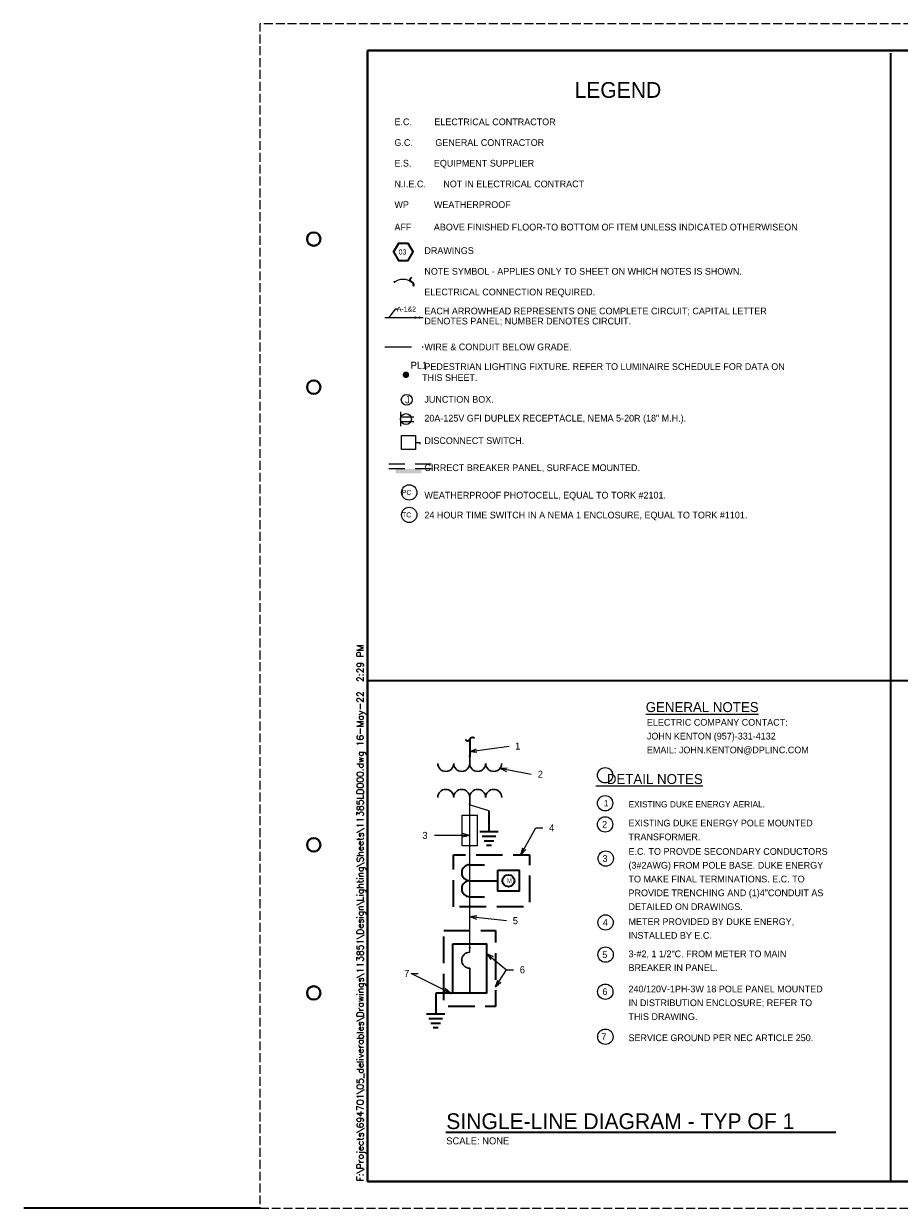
# Model space of a CAD drawing. Extents: x -179 to 4243, y -6085 to -3551.
# Tile 1 of 2: x -179 to 1695, y -6085 to -3551. Entities that reach past the tile are written whole.
import ezdxf
from ezdxf.enums import TextEntityAlignment as Align

# ---------------------------------------------------------------- set-up
doc = ezdxf.new("R2010")
doc.units = 0
doc.header["$MEASUREMENT"] = 0
for name, pattern in [('DGN Style 2', [56.891926, 34.135155, -22.75677]), ('DGN Style 3', [79.648696, 56.891926, -22.75677]), ('OhDOT_USTN3', [0.22, 0.165, -0.055])]:
    doc.linetypes.add(name, pattern=pattern)
for name, color, linetype, lineweight in [('Level 55', 7, 'Continuous', 35), ('SH_Border', 7, 'Continuous', 40), ('SH_Cut_Line', 7, 'DGN Style 3', 0), ('SH_Data', 7, 'Continuous', 0)]:
    doc.layers.add(name, color=color, linetype=linetype, lineweight=lineweight)
doc.styles.add('DwgStamp', font='romans.shx')
doc.styles.add('Font 70-Main Title', font='txt', dxfattribs={"width": 1.15, "height": 0.25})
doc.styles.add('Straight-Normal', font='font30.shx', dxfattribs={"height": 0.14})
doc.styles.add('Straight-Sub Title', font='font30.shx', dxfattribs={"height": 0.17})
doc.styles.add('Style-ISO_FONTLEFT', font='ISO_FONTLEFT.shx')
doc.styles.add('Style-ISO_FONTRIGHT', font='ISO_FONTRIGHT.shx')
doc.styles.add('Style-STANDARD', font='STANDARD.shx')
doc.dimstyles.get("Standard").update_dxf_attribs({"dimtxt": 0.18, "dimasz": 0.18, "dimexe": 0.18, "dimexo": 0.0625, "dimgap": 0.09, "dimtad": 0, "dimtih": 1, "dimtoh": 1, "dimdec": 4, "dimzin": 0, "dimdsep": 46, "dimtxsty": 'Standard', "dimcen": 0.09, "dimadec": 0, "dimazin": 0, "dimtfac": 1, "dimtdec": 4, "dimtofl": 0, "dimtmove": 0, "dimatfit": 3, "dimfxl": 1, "dimtolj": 1, "dimtzin": 0, "dimarcsym": 0})

# ---------------------------------------------------------------- blocks, each defined once
blk = doc.blocks.new('TerminatorOpen_0.5')
at = {"color": 0, "linetype": 'ByBlock', "lineweight": -2}
for q in [(-1, 0.25), (-1, 0), (-1, -0.25)]:
    blk.add_line((0, 0), q, dxfattribs=at)
blk = doc.blocks.new('BLKWO')
at = {"layer": 'SH_Border', "color": 7, "linetype": 'Continuous'}
for p, q in [((32.5, 0.5), (32.5, 21.5)), ((33, 21.5), (33, 20.5)), ((32.5, 20.5), (33.5, 20.5)), ((32.5, 6), (33.5, 6)), ((32.5, 1.5), (33.5, 1.5))]:
    blk.add_line(p, q, dxfattribs=at)
at = {"layer": 'SH_Border', "color": 7, "linetype": 'Continuous', "flags": 128}
blk.add_lwpolyline([(2, 21.5), (33.5, 21.5), (33.5, 0.5), (2, 0.5), (2, 21.5)], close=True, dxfattribs=at)
at = {"layer": 'SH_Border', "color": 7, "linetype": 'Continuous'}
for centre in [(1, 18), (1, 15.25), (1, 6.75), (1, 4)]:
    blk.add_circle(centre, 0.125, dxfattribs=at)
at = {"layer": 'SH_Cut_Line', "color": 7, "linetype": 'OhDOT_USTN3', "flags": 128}
blk.add_lwpolyline([(0, 0), (34, 0), (34, 22), (0, 22), (0, 0)], close=True, dxfattribs=at)
at = {"layer": 'SH_Data', "color": 7, "linetype": 'Continuous'}
blk.add_line((32.625, 1), (33.375, 1), dxfattribs=at)
blk.add_circle((33, 1), 0.375, dxfattribs=at)
at = {"layer": 'SH_Border', "color": 7, "linetype": 'Continuous', "style": 'DwgStamp'}
blk.add_text('F:\\Projects\\694701\\05_deliverables\\Drawings\\113851\\Design\\Lighting\\Sheets\\11385LD000.dwg 16-May-22  2:29 PM', height=0.125, rotation=90, dxfattribs=at).set_placement((1.925, 0.5))
at = {"layer": 'SH_Data', "color": 7, "linetype": 'Continuous', "style": 'Straight-Normal'}
for s, p in [('CALCULATED', (32.553, 21)), ('CHECKED', (33.053, 21))]:
    blk.add_text(s, height=0.1, rotation=90, dxfattribs=at).set_placement(p, align=Align.TOP_CENTER)
at = {"layer": 'SH_Data', "style": 'Straight-Normal'}
for tag, p in [('CALCULATED', (32.989, 21.02)), ('CHECKED', (33.489, 21.02))]:
    blk.add_attdef(tag, text='', height=0.14, rotation=90, dxfattribs=at).set_placement(p, align=Align.BOTTOM_CENTER)
at = {"layer": 'SH_Data', "style": 'Font 70-Main Title', "width": 1.15}
for tag, p in [('TITLEAREA2M', (33, 13.292)), ('TITLEAREA1', (33, 3.792))]:
    blk.add_attdef(tag, text='', height=0.25, rotation=90, dxfattribs=at).set_placement(p, align=Align.MIDDLE_CENTER)
at = {"layer": 'SH_Data', "style": 'Straight-Sub Title'}
for tag, p in [('SHEETNO', (33.02, 1.003)), ('SHEETTOTAL', (33.02, 0.663))]:
    blk.add_attdef(tag, text='', height=0.17, dxfattribs=at).set_placement(p, align=Align.BOTTOM_CENTER)

msp = doc.modelspace()

# ---------------------------------------------------------------- hatches: boundary and pattern name
at = {"layer": 'Level 55'}
h = msp.add_hatch(color=256, dxfattribs=at)
edge = h.paths.add_edge_path()
edge.add_arc((614.3, -4103.1), 2.31, 0, 360)
h = msp.add_hatch(color=256, dxfattribs=at)
edge = h.paths.add_edge_path()
edge.add_arc((638.7, -4301.8), 6.97, 0, 360)
h = msp.add_hatch(color=256, dxfattribs=at)
edge = h.paths.add_edge_path()
edge.add_arc((775.1, -5118.2), 2.31, 0, 360)
h = msp.add_hatch(color=256, dxfattribs=at)
edge = h.paths.add_edge_path()
edge.add_arc((775.1, -5220.8), 2.31, 0, 360)
h = msp.add_hatch(color=256, dxfattribs=at)
edge = h.paths.add_edge_path()
edge.add_arc((775.1, -5527.2), 2.31, 0, 360)
h = msp.add_hatch(color=256, dxfattribs=at)
edge = h.paths.add_edge_path()
edge.add_arc((734.3, -5625), 2.31, 0, 360)

# ---------------------------------------------------------------- linework, layer by layer
for p, q in [((1676.5, -6027.4), (1676.5, -3613.5)), ((2714.6, -4956.7), (559, -4956.7)), ((816.3, -5234.8), (816.3, -5279.7)), ((835.8, -5279.7), (796.8, -5279.7)), ((831.2, -5289.5), (801.5, -5289.5)), ((826.5, -5299.2), (806.1, -5299.2)), ((821.9, -5309), (810.8, -5309)), ((702.4, -5625), (702.4, -5669.9)), ((721.9, -5669.9), (682.9, -5669.9)), ((717.2, -5679.7), (687.5, -5679.7)), ((712.6, -5689.4), (692.2, -5689.4)), ((707.9, -5699.2), (696.8, -5699.2)), ((724.2, -5922.3), (1558.8, -5922.3)), ((326.2, -6085), (-179.3, -6085))]:
    msp.add_line(p, q, dxfattribs=at)
at = {"layer": 'Level 55', "linetype": 'Continuous', "lineweight": 0}
for p, q in [((593.8, -4179.4), (675.5, -4179.4)), ((627.2, -4381), (627.2, -4412)), ((627.2, -4391.5), (655.7, -4391.5)), ((627.2, -4401.5), (655.7, -4401.5)), ((775.1, -5537.1), (775.1, -5220.8)), ((816.3, -5234.8), (776.8, -5222.4))]:
    msp.add_line(p, q, dxfattribs=at)
at = {"layer": 'Level 55', "linetype": 'DGN Style 3', "lineweight": 0}
msp.add_line((593.8, -4242.2), (675.5, -4242.2), dxfattribs=at)
at = {"layer": 'Level 55', "linetype": 'DGN Style 2', "lineweight": 0}
for p, q in [((692.9, -4493.2), (595.1, -4493.2)), ((692.9, -4503.2), (595.1, -4503.2))]:
    msp.add_line(p, q, dxfattribs=at)
at = {"layer": 'Level 55', "linetype": 'Continuous'}
for p, q in [((775.1, -5081.9), (775.1, -5118.2)), ((775.1, -5349.9), (806.5, -5349.9)), ((775.1, -5384.1), (835.2, -5384.1)), ((775.1, -5418.3), (806.5, -5418.3))]:
    msp.add_line(p, q, dxfattribs=at)
at = {"layer": 'Level 55', "linetype": 'Continuous', "lineweight": 30}
for p, q in [((775.1, -5118.2), (775.1, -5133.1)), ((775.1, -5220.8), (775.1, -5205.8)), ((775.1, -5621.6), (775.1, -5571.3))]:
    msp.add_line(p, q, dxfattribs=at)
at = {"layer": 'Level 55', "flags": 128}
msp.add_lwpolyline([(643.6, -4020.7), (622.6, -4020.7), (612.1, -4038.9), (622.6, -4057.2), (643.6, -4057.2), (654.1, -4038.9), (643.6, -4020.7)], close=True, dxfattribs=at)
at = {"layer": 'Level 55', "linetype": 'Continuous', "lineweight": 0, "flags": 128}
for points in [[(622.1, -4161.7), (615.5, -4161.7), (602, -4179.4)], [(659.4, -4446.5), (668.8, -4446.5), (668.8, -4449.9)]]:
    msp.add_lwpolyline(points, dxfattribs=at)
for points in [[(629.4, -4431.5), (659.4, -4431.5), (659.4, -4461.5), (629.4, -4461.5), (629.4, -4431.5)], [(758.9, -5243.7), (791.3, -5243.7), (791.3, -5309.7), (758.9, -5309.7), (758.9, -5243.7)]]:
    msp.add_lwpolyline(points, close=True, dxfattribs=at)
at = {"layer": 'Level 55', "linetype": 'DGN Style 3', "flags": 128}
for points in [[(740.7, -5439.7), (740.7, -5328.5), (903.3, -5328.5), (903.3, -5439.7), (740.7, -5439.7)], [(719.5, -5490.9), (830.7, -5490.9), (830.7, -5653.4), (719.5, -5653.4), (719.5, -5490.9)]]:
    msp.add_lwpolyline(points, close=True, dxfattribs=at)
at = {"layer": 'Level 55', "linetype": 'Continuous', "flags": 128}
for points in [[(835.2, -5361.3), (880.7, -5361.3), (880.7, -5406.8), (835.2, -5406.8), (835.2, -5361.3)], [(739, -5519.3), (811.3, -5519.3), (811.3, -5625), (739, -5625), (739, -5519.3)]]:
    msp.add_lwpolyline(points, close=True, dxfattribs=at)
msp.add_lwpolyline([(739, -5625), (702.4, -5625)], dxfattribs=at)
at = {"layer": 'Level 55', "linetype": 'Continuous', "lineweight": 0}
for centre in [(640.4, -4355.3), (638.8, -4396.5)]:
    msp.add_circle(centre, 11.6, dxfattribs=at)
at = {"layer": 'Level 55', "color": 7, "linetype": 'Continuous', "lineweight": 0}
for centre in [(645.7, -4553.4), (645.7, -4601.4), (1065, -5158.6), (1065, -5218.5), (1065, -5263.6), (1066.3, -5336.7), (1065.8, -5473.4), (1066, -5542.3), (1065.4, -5621.6), (1065.5, -5717.9)]:
    msp.add_circle(centre, 16.4, dxfattribs=at)
at = {"layer": 'Level 55', "linetype": 'Continuous'}
msp.add_circle((858, -5384.1), 12.8, dxfattribs=at)
at = {"layer": 'Level 55', "linetype": 'Continuous', "lineweight": 0, "extrusion": (0, 0, -1)}
msp.add_arc((-632.4, -4127), 30, 52.8361, 127.1639, dxfattribs=at)
at = {"layer": 'Level 55', "linetype": 'Continuous', "lineweight": 30}
for centre, start, end in [((723.8, -5133.1), 180, 0), ((758, -5133.1), 180, 0), ((792.2, -5133.1), 180, 0), ((826.5, -5133.1), 180, 0), ((723.8, -5205.8), 360, 180), ((758, -5205.8), 360, 180), ((792.2, -5205.8), 360, 180), ((826.5, -5205.8), 360, 180), ((775.1, -5554.2), 90, 270)]:
    msp.add_arc(centre, 17.1, start, end, dxfattribs=at)
at = {"layer": 'Level 55', "linetype": 'Continuous'}
for centre in [(775.1, -5367), (775.1, -5401.2)]:
    msp.add_arc(centre, 17.1, 90, 270, dxfattribs=at)
at = {"layer": 'Level 55'}
for points in [[(650.7, -4093.6), (644.2, -4098.3), (651.6, -4104.2), (656.9, -4107.4), (653.9, -4113.1)], [(765.6, -5081.7), (770.3, -5088.3), (776.2, -5080.8), (779.4, -5075.5), (785.1, -5078.5)]]:
    msp.add_open_spline(points, degree=3, dxfattribs=at)
at = {"layer": 'Level 55', "linetype": 'Continuous', "lineweight": 0, "extrusion": (0, 0, -1)}
for points in [[(-602, -4179.4), (-605.2, -4177.3), (-603.4, -4175.9)], [(-616.5, -4503.2), (-671.5, -4503.2), (-616.5, -4512.8), (-671.5, -4512.8)]]:
    msp.add_solid(points, dxfattribs=at)
at = {"layer": 'Level 55', "linetype": 'Continuous', "lineweight": 0}
for points in [[(657.5, -4182.1), (657.5, -4176.7), (666.5, -4179.4)], [(675.5, -4179.4), (666.5, -4182.1), (666.5, -4176.7)]]:
    msp.add_solid(points, dxfattribs=at)

# ---------------------------------------------------------------- block references
at = {"layer": 'SH_Border', "color": 7, "linetype": 'Continuous', "lineweight": 0}
ref = msp.add_blockref('BLKWO', (326.2, -6085), dxfattribs=dict(at, xscale=115.2, yscale=115.2, zscale=115.2))
ref.add_attrib('BLKWO_27169', '__HAM-125-5.54__', dxfattribs={"layer": 'SH_Data', "color": 7, "linetype": 'Continuous', "lineweight": 0, "height": 28.8, "rotation": 90, "style": 'Style-STANDARD'}).set_placement((4127.8, -5658.8), align=Align.MIDDLE_CENTER)
ref.add_attrib('BLKWO_27170', '______________LIGHTING_DETAILS______________', dxfattribs={"layer": 'SH_Data', "color": 7, "linetype": 'Continuous', "lineweight": 0, "height": 28.8, "rotation": 90, "style": 'Style-STANDARD'}).set_placement((4127.8, -4609.1), align=Align.MIDDLE_CENTER)

# ---------------------------------------------------------------- texts
at = {"layer": 'Level 55', "color": 7}
for s, height, style, p in [('LEGEND', 33.75, 'Style-ISO_FONTLEFT', (999.5, -3675.5)), ('SINGLE-LINE DIAGRAM - TYP OF 1', 33.75, 'Style-ISO_FONTRIGHT', (725, -5881.8)), ('SCALE: NONE', 15, 'Style-ISO_FONTRIGHT', (725, -5933.2))]:
    msp.add_text(s, height=height, dxfattribs=dict(at, style=style)).set_placement(p, align=Align.TOP_LEFT)
at = {"layer": 'Level 55', "color": 7, "style": 'Style-ISO_FONTRIGHT'}
for s, p in [('E.C.         ELECTRICAL CONTRACTOR', (614.1, -3767.8)), ('G.C.         GENERAL CONTRACTOR', (614.1, -3812.1)), ('E.S.         EQUIPMENT SUPPLIER', (614.1, -3856.3)), ('N.I.E.C.       NOT IN ELECTRICAL CONTRACT', (614.1, -3900.6)), ('WP          WEATHERPROOF', (614.1, -3944.9)), ('AFF         ABOVE FINISHED FLOOR-TO BOTTOM OF ITEM UNLESS INDICATED OTHERWISEON', (614.1, -3993)), ('            DRAWINGS', (614.1, -4043.3)), ('            NOTE SYMBOL - APPLIES ONLY TO SHEET ON WHICH NOTES IS SHOWN.', (614.1, -4087.6)), ('            ELECTRICAL CONNECTION REQUIRED.', (614.1, -4131.8)), ('            EACH ARROWHEAD REPRESENTS ONE COMPLETE CIRCUIT; CAPITAL LETTER', (614.1, -4172.5)), ('            DENOTES PANEL; NUMBER DENOTES CIRCUIT.', (614.1, -4194.1)), ('            WIRE & CONDUIT BELOW GRADE.', (614.1, -4249.3)), ('            PEDESTRIAN LIGHTING FIXTURE. REFER TO LUMINAIRE SCHEDULE FOR DATA ON', (614.1, -4291.4)), ('            THIS SHEET.', (609.1, -4314.8)), ('            JUNCTION BOX.', (614.1, -4361.5)), ('            20A-125V GFI DUPLEX RECEPTACLE, NEMA 5-20R (18" M.H.).', (614.1, -4401.8)), ('            DISCONNECT SWITCH.', (614.1, -4449.8)), ('            CIRRECT BREAKER PANEL, SURFACE MOUNTED.', (614.1, -4507.8)), ('            WEATHERPROOF PHOTOCELL, EQUAL TO TORK #2101.', (614.1, -4566.5)), ('            24 HOUR TIME SWITCH IN A NEMA 1 ENCLOSURE, EQUAL TO TORK #1101.', (614.1, -4609.1))]:
    msp.add_text(s, height=14.375, dxfattribs=at).set_placement(p)
at = {"layer": 'Level 55', "color": 7, "linetype": 'Continuous', "lineweight": 0}
for s, height, style, p in [('A-1&2', 10.62, 'Style-ISO_FONTRIGHT', (639.8, -4161.1)), ('PC', 10.62, 'Style-ISO_FONTRIGHT', (640.2, -4553.4)), ('TC', 10.62, 'Style-ISO_FONTRIGHT', (640.2, -4601.4)), ('1', 13.4, 'Style-ISO_FONTLEFT', (1067, -5218.5)), ('2', 14.4, 'Style-ISO_FONTLEFT', (1063.9, -5263.6)), ('3', 14.4, 'Style-ISO_FONTLEFT', (1064.7, -5336.7)), ('4', 14.4, 'Style-ISO_FONTLEFT', (1065.5, -5473.4)), ('5', 14.4, 'Style-ISO_FONTLEFT', (1064.2, -5542.3)), ('6', 14.4, 'Style-ISO_FONTLEFT', (1064.6, -5621.6)), ('7', 14.4, 'Style-ISO_FONTLEFT', (1062.2, -5717.9))]:
    msp.add_text(s, height=height, dxfattribs=dict(at, style=style)).set_placement(p, align=Align.MIDDLE_CENTER)
at = {"layer": 'Level 55', "color": 7, "linetype": 'Continuous', "lineweight": 0, "style": 'Style-ISO_FONTRIGHT'}
for s, p in [('%%uGENERAL NOTES%%U', (1151.9, -5012.7)), ('%%u   DETAIL NOTES%%U', (1045, -5166.6))]:
    msp.add_text(s, height=21.25, dxfattribs=at).set_placement(p, align=Align.MIDDLE_LEFT)
at = {"layer": 'Level 55', "color": 7, "attachment_point": 1, "line_spacing_factor": 0.6, "style": 'Style-ISO_FONTRIGHT'}
for s, insert, char_height in [('03', (622.9, -4033.5), 10.94), ('1', (872.4, -5088.6), 15), ('2', (920.8, -5148.7), 15), ('4', (944.9, -5263.6), 15), ('3', (673.8, -5279.7), 15), ('5', (867.3, -5462.1), 15), ('7', (634.8, -5574.9), 15), ('6', (882.3, -5567.1), 15), ('6', (882.3, -5567.1), 15)]:
    msp.add_mtext(s, dxfattribs=dict(at, insert=insert, char_height=char_height))
at = {"layer": 'Level 55', "color": 7, "linetype": 'Continuous', "attachment_point": 1, "line_spacing_factor": 0.6}
for s, insert, char_height, style in [('PL1', (648.7, -4273.9), 15, 'Style-ISO_FONTRIGHT'), ('J', (636.8, -4347.8), 15, 'Style-ISO_FONTLEFT'), ('M', (854.5, -5379.2), 9.75, 'Style-ISO_FONTLEFT')]:
    msp.add_mtext(s, dxfattribs=dict(at, insert=insert, char_height=char_height, style=style))
at = {"layer": 'Level 55', "color": 7, "linetype": 'Continuous', "lineweight": 0, "attachment_point": 4, "style": 'Style-ISO_FONTRIGHT'}
for s, insert, char_height, line_spacing_factor in [('ELECTRIC COMPANY CONTACT:\\P \\PJOHN KENTON (957)-331-4132\\P \\PEMAIL: JOHN.KENTON@DPLINC.COM', (1154.4, -5076.3), 14.375, 0.61604), ('EXISTING DUKE ENERGY AERIAL.', (1115, -5220.7), 13.375, 0.6), ('E.C. TO PROVDE SECONDARY CONDUCTORS\\P \\P(3#2AWG) FROM POLE BASE. DUKE ENERGY\\P \\PTO MAKE FINAL TERMINATIONS. E.C. TO\\P\\PPROVIDE TRENCHING AND (1)4"CONDUIT AS\\P \\PDETAILED ON DRAWINGS. ', (1115, -5380.7), 14.375, 0.61604), ('METER PROVIDED BY DUKE ENERGY,\\P \\PINSTALLED BY E.C.', (1115, -5486.5), 14.375, 0.61604), ('3-#2, 1 1/2"C. FROM METER TO MAIN\\P \\PBREAKER IN PANEL.', (1115, -5555.4), 14.375, 0.61604), ('240/120V-1PH-3W 18 POLE PANEL MOUNTED\\P  \\PIN DISTRIBUTION ENCLOSURE; REFER TO\\P\\PTHIS DRAWING.', (1115, -5645.4), 14.375, 0.61604), ('SERVICE GROUND PER NEC ARTICLE 250.', (1115, -5720.3), 14.375, 0.9)]:
    msp.add_mtext(s, dxfattribs=dict(at, insert=insert, char_height=char_height, line_spacing_factor=line_spacing_factor))
at = {"layer": 'Level 55', "color": 7, "linetype": 'Continuous', "lineweight": 0, "insert": (1115, -5275.7), "char_height": 14.375, "width": 450.815, "attachment_point": 4, "line_spacing_factor": 0.61604, "style": 'Style-ISO_FONTRIGHT'}
msp.add_mtext('EXISTING DUKE ENERGY POLE MOUNTED\\P \\PTRANSFORMER.', dxfattribs=at)

# ---------------------------------------------------------------- leaders
at = {"layer": 'Level 55', "annotation_type": 0, "has_hookline": 1, "hookline_direction": 0}
for points, text_width in [([(775.1, -5107.8), (859.5, -5096.1)], 3.57), ([(839.9, -5143.7), (906.5, -5156.2)], 10), ([(884.5, -5328.5), (917, -5271.1), (932, -5271.1)], 10.7), ([(775.1, -5287.2), (700.1, -5287.2)], 10), ([(775.1, -5460.8), (853.9, -5469.6)], 10), ([(811.3, -5540.1), (854.1, -5574.6), (869.1, -5574.6)], 9.29), ([(830.7, -5611.5), (854.1, -5574.6), (869.1, -5574.6)], 9.29), ([(734.3, -5625), (650.2, -5582.4), (665.2, -5582.4)], 10)]:
    msp.add_leader(points, dimstyle='Standard', override={"dimtxt": 15, "dimasz": 15, "dimgap": -7.5, "dimtad": 0, "dimtxsty": 'Style-ISO_FONTRIGHT', "dimldrblk": 'TerminatorOpen_0.5'}, dxfattribs=dict(at, text_width=text_width))

doc.saveas('drawing.dxf')
